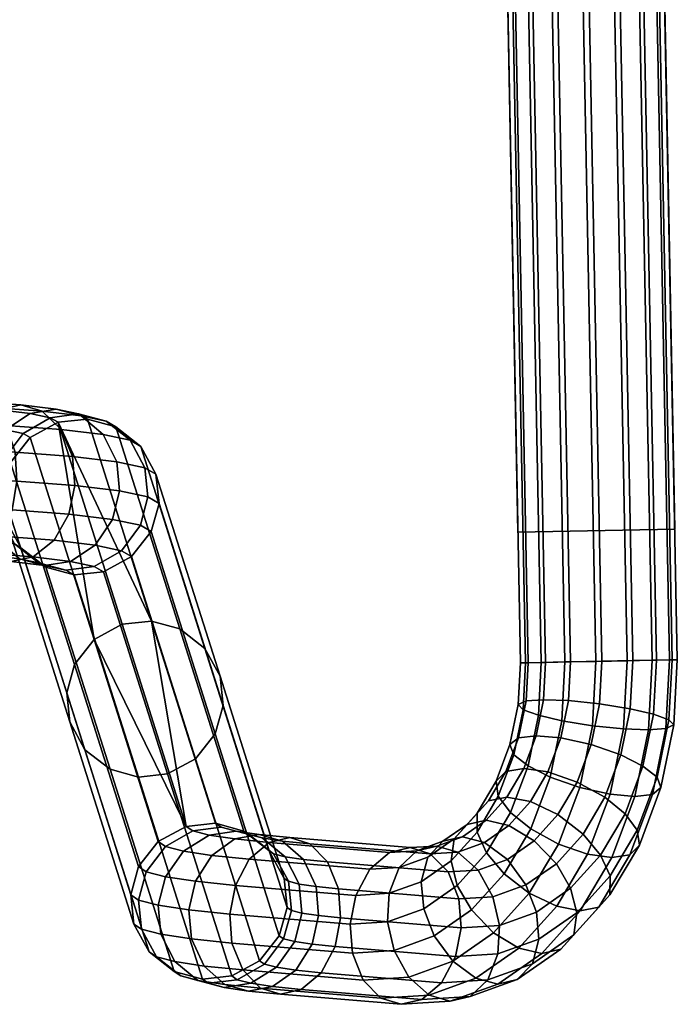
# Model space of a CAD drawing. Header units: millimetres. Extents: x -296 to 296, y -259 to 324.
# Tile 92 of 149: x 245 to 296, y -217 to -141. Entities that reach past the tile are written whole.
import ezdxf

# ---------------------------------------------------------------- set-up
doc = ezdxf.new("R2010")
doc.units = ezdxf.units.MM
doc.layers.add('RIM nozky', color=250, linetype='Continuous')
doc.layers.add('RIM podnoz', color=7, linetype='Continuous')

msp = doc.modelspace()

# ---------------------------------------------------------------- meshes
at = {"layer": 'RIM nozky'}
mesh = msp.add_polyface(dxfattribs=at)
corners = [(286.721, 270.581), (274.724, 270.35), (287.49, 230.588), (275.493, 230.357), (286.721, 270.581), (286.721, 270.581, 5), (274.724, 270.35), (274.724, 270.35, 5), (287.49, 230.588), (287.49, 230.588, 5), (286.721, 270.581), (286.721, 270.581, 5), (275.493, 230.357), (275.493, 230.357, 5), (287.49, 230.588), (287.49, 230.588, 5), (274.724, 270.35), (274.724, 270.35, 5), (275.493, 230.357), (275.493, 230.357, 5), (286.721, 270.581, 5), (274.724, 270.35, 5), (287.49, 230.588, 5), (275.493, 230.357, 5), (294.624, -140.358), (282.626, -140.588), (295.393, -180.35), (283.396, -180.581), (294.624, -140.358), (294.624, -140.358, 5), (282.626, -140.588), (282.626, -140.588, 5), (295.393, -180.35), (295.393, -180.35, 5), (294.624, -140.358), (294.624, -140.358, 5), (283.396, -180.581), (283.396, -180.581, 5), (295.393, -180.35), (295.393, -180.35, 5), (282.626, -140.588), (282.626, -140.588, 5), (283.396, -180.581), (283.396, -180.581, 5), (294.624, -140.358, 5), (282.626, -140.588, 5), (295.393, -180.35, 5), (283.396, -180.581, 5), (-286.721, 270.581), (-274.724, 270.35), (-287.49, 230.588), (-275.493, 230.357), (-286.721, 270.581), (-286.721, 270.581, 5), (-274.724, 270.35), (-274.724, 270.35, 5), (-287.49, 230.588), (-287.49, 230.588, 5), (-286.721, 270.581), (-286.721, 270.581, 5), (-275.493, 230.357), (-275.493, 230.357, 5), (-287.49, 230.588), (-287.49, 230.588, 5), (-274.724, 270.35), (-274.724, 270.35, 5), (-275.493, 230.357), (-275.493, 230.357, 5), (-286.721, 270.581, 5), (-274.724, 270.35, 5), (-287.49, 230.588, 5), (-275.493, 230.357, 5), (-294.624, -140.358), (-282.626, -140.588), (-295.393, -180.35), (-283.395, -180.581), (-294.624, -140.358), (-294.624, -140.358, 5), (-282.626, -140.588), (-282.626, -140.588, 5), (-295.393, -180.35), (-295.393, -180.35, 5), (-294.624, -140.358), (-294.624, -140.358, 5), (-283.395, -180.581), (-283.395, -180.581, 5), (-295.393, -180.35), (-295.393, -180.35, 5), (-282.626, -140.588), (-282.626, -140.588, 5), (-283.395, -180.581), (-283.395, -180.581, 5), (-294.624, -140.358, 5), (-282.626, -140.588, 5), (-295.393, -180.35, 5), (-283.395, -180.581, 5)]
mesh.append_faces([[corners[k] for k in face] for face in [(1, 0, 2, 3), (5, 4, 6, 7), (9, 8, 10, 11), (13, 12, 14, 15), (17, 16, 18, 19), (21, 23, 22, 20), (25, 24, 26, 27), (29, 28, 30, 31), (33, 32, 34, 35), (37, 36, 38, 39), (41, 40, 42, 43), (45, 47, 46, 44), (49, 51, 50, 48), (53, 55, 54, 52), (57, 59, 58, 56), (61, 63, 62, 60), (65, 67, 66, 64), (69, 68, 70, 71), (73, 75, 74, 72), (77, 79, 78, 76), (81, 83, 82, 80), (85, 87, 86, 84), (89, 91, 90, 88), (93, 92, 94, 95)]])
at = {"layer": 'RIM podnoz'}
mesh = msp.add_polyface(dxfattribs=at)
corners = [(159.614, -176.711, 419.903), (162.103, 50.354, 407.607), (161.567, 50.318, 410.566), (159.082, -176.545, 422.851), (161.417, 103.347, 411.74), (157.868, 168.014, 431.777), (160.888, 102.771, 414.657), (157.357, 167.114, 434.593), (136.288, 102.8, 410.207), (160.888, 102.771, 414.657), (157.357, 167.114, 434.593), (132.756, 167.142, 430.143), (136.967, 50.346, 406.116), (161.567, 50.318, 410.566), (160.888, 102.771, 414.657), (136.288, 102.8, 410.207), (134.48, -176.517, 418.401), (159.082, -176.545, 422.851), (161.567, 50.318, 410.566), (136.967, 50.346, 406.116), (137.502, 50.382, 403.157), (162.103, 50.354, 407.607), (159.614, -176.711, 419.903), (135.014, -176.682, 415.453), (136.816, 103.375, 407.291), (161.417, 103.347, 411.74), (162.103, 50.354, 407.607), (137.502, 50.382, 403.157), (133.267, 168.043, 427.328), (157.868, 168.014, 431.777), (161.417, 103.347, 411.74), (136.816, 103.375, 407.291), (135.014, -176.682, 415.453), (134.48, -176.517, 418.401), (136.967, 50.346, 406.116), (137.502, 50.382, 403.157), (136.816, 103.375, 407.291), (133.267, 168.043, 427.328), (136.288, 102.8, 410.207), (132.756, 167.142, 430.143), (197.194, -171.441, 425.118), (169.553, -172.019, 418.189), (169.049, -171.602, 420.34), (196.608, -171.026, 427.249), (168.56, -172.028, 422.493), (196.04, -171.454, 429.382), (223.884, -170.364, 435.194), (224.552, -170.777, 433.088), (223.237, -170.794, 437.304), (232.892, -170.727, 433.69), (228.687, -170.712, 433.87), (228.525, -170.291, 436.073), (233.245, -170.308, 435.871), (232.554, -172.061, 431.683), (228.841, -172.047, 431.842), (233.587, -170.731, 438.052), (228.369, -170.713, 438.276), (228.23, -172.049, 440.305), (233.889, -172.069, 440.062), (236.942, -170.822, 432.552), (237.792, -170.414, 434.593), (236.131, -172.144, 430.678), (238.614, -170.849, 436.64), (239.342, -172.197, 438.531), (240.626, -170.991, 430.525), (241.927, -170.604, 432.318), (239.383, -172.294, 428.888), (243.186, -171.059, 434.124), (243.744, -171.225, 427.708), (245.426, -170.867, 429.156), (247.055, -171.35, 430.628), (246.135, -171.513, 424.256), (248.11, -171.19, 425.282), (250.023, -171.707, 426.345), (247.667, -171.839, 420.35), (249.83, -171.556, 420.897), (225.19, -172.105, 431.151), (222.665, -172.137, 439.251), (284.178, -190.568, 10.595), (285.513, -190.542, 12.404), (276.457, 280.385, 12.404), (275.122, 280.36, 10.595), (283.993, -190.571, 5.833), (283.592, -190.579, 8.233), (274.536, 280.348, 8.233), (274.936, 280.356, 5.833), (286.991, -190.514, 2.59), (285.183, -190.548, 3.926), (276.126, 280.379, 3.926), (277.935, 280.414, 2.59), (291.753, -190.422, 2.405), (289.353, -190.468, 2.005), (280.297, 280.459, 2.005), (282.697, 280.505, 2.405), (294.995, -190.36, 5.405), (293.66, -190.385, 3.596), (284.604, 280.542, 3.596), (285.939, 280.568, 5.405), (295.18, -190.356, 10.167), (295.581, -190.348, 7.767), (286.525, 280.579, 7.767), (286.124, 280.571, 10.167), (292.182, -190.414, 13.41), (293.99, -190.379, 12.074), (284.934, 280.548, 12.074), (283.125, 280.514, 13.41), (287.42, -190.505, 13.595), (289.82, -190.459, 13.995), (280.764, 280.468, 13.995), (278.364, 280.422, 13.595), (243.586, 156.386, 450.907), (248.073, 156.797, 449.656), (248.964, 156.887, 451.919), (243.98, 156.431, 453.308), (238.919, 156.301, 451.169), (238.795, 156.335, 453.599), (233.672, 156.604, 452.781), (234.307, 156.542, 450.432)]
mesh.append_faces([[corners[k] for k in face] for face in [(0, 1, 2, 3), (2, 1, 4, 4), (5, 6, 4, 4), (2, 4, 6, 6), (5, 7, 6, 6), (8, 9, 10, 11), (12, 13, 14, 15), (16, 17, 18, 19), (20, 21, 22, 23), (24, 25, 26, 27), (28, 29, 30, 31), (32, 33, 34, 35), (34, 36, 35, 35), (37, 36, 38, 38), (34, 38, 36, 36), (37, 38, 39, 39), (40, 41, 42, 43), (43, 42, 44, 45), (40, 43, 46, 47), (43, 45, 48, 46), (49, 50, 51, 52), (53, 54, 50, 49), (55, 56, 57, 58), (52, 51, 56, 55), (59, 49, 52, 60), (61, 53, 49, 59), (62, 55, 58, 63), (60, 52, 55, 62), (64, 59, 60, 65), (66, 61, 59, 64), (65, 60, 62, 67), (68, 64, 65, 69), (69, 65, 67, 70), (71, 68, 69, 72), (72, 69, 70, 73), (74, 71, 72, 75), (47, 46, 51, 50), (76, 47, 50, 54), (46, 48, 56, 51), (48, 77, 57, 56), (78, 79, 80, 81), (82, 83, 84, 85), (83, 78, 81, 84), (86, 87, 88, 89), (90, 91, 92, 93), (91, 86, 89, 92), (87, 82, 85, 88), (94, 95, 96, 97), (98, 99, 100, 101), (99, 94, 97, 100), (102, 103, 104, 105), (106, 107, 108, 109), (79, 106, 109, 80), (107, 102, 105, 108), (103, 98, 101, 104), (95, 90, 93, 96), (110, 111, 112, 113), (114, 110, 113, 115), (114, 115, 116, 117)]])
mesh = msp.add_polyface(dxfattribs=at)
corners = [(244.763, -178.888, 436.991), (239.644, -178.653, 439.807), (239.074, -180.678, 438.583), (243.891, -180.899, 435.933), (245.114, -176.689, 437.3), (239.873, -176.448, 440.183), (244.977, -174.477, 436.922), (239.783, -174.238, 439.78), (244.301, -172.425, 435.802), (239.342, -172.197, 438.531), (244.676, -182.839, 429.495), (241.347, -182.589, 432.503), (240.088, -182.134, 430.697), (243.047, -182.357, 428.023), (246.358, -182.481, 430.943), (242.647, -182.202, 434.297), (247.966, -181.206, 432.25), (249.094, -179.214, 433.076), (249.548, -177.023, 433.292), (249.37, -174.807, 432.951), (248.496, -172.74, 432.01), (247.055, -171.35, 430.628), (243.186, -171.059, 434.124), (244.247, -172.755, 423.353), (242.135, -172.501, 426.401), (243.744, -171.225, 427.708), (246.135, -171.513, 424.256), (242.922, -174.723, 422.811), (241.007, -174.492, 425.575), (243.625, -181.209, 423.726), (241.605, -180.966, 426.64), (240.731, -178.899, 425.7), (242.598, -179.124, 423.005), (245.317, -182.63, 424.747), (247.23, -183.146, 425.809), (249.205, -182.824, 426.835), (251.093, -181.582, 427.738), (252.418, -179.614, 428.28), (252.95, -177.432, 428.382), (252.742, -175.213, 428.086), (251.715, -173.128, 427.365), (250.023, -171.707, 426.345), (245.6, -173.042, 419.905), (247.667, -171.839, 420.35), (244.149, -174.983, 419.683), (243.566, -177.155, 419.71), (242.389, -176.905, 422.709), (243.794, -179.378, 419.956), (244.918, -181.484, 420.428), (246.771, -182.939, 421.039), (248.866, -183.494, 421.638), (251.028, -183.211, 422.185), (253.096, -182.007, 422.631), (251.924, -172.111, 421.497), (253.777, -173.566, 422.107), (249.83, -171.556, 420.897), (248.11, -171.19, 425.282), (250.498, -171.944, 416.237), (248.263, -172.185, 416.198), (246.126, -173.348, 416.238), (244.626, -175.26, 416.358), (244.023, -177.42, 416.522), (244.259, -179.648, 416.714), (245.421, -181.776, 416.922), (247.337, -183.267, 417.097), (249.502, -183.863, 417.204), (251.737, -183.623, 417.243), (253.874, -182.46, 417.202), (252.663, -172.54, 416.344), (255.394, -187.394, 230.84), (251.021, -188.797, 230.842), (249.521, -190.71, 230.962), (248.918, -192.87, 231.126), (249.155, -195.098, 231.318), (255.916, -204.247, 45.445), (254.417, -206.16, 45.565), (253.813, -208.32, 45.729), (254.05, -210.547, 45.921), (250.317, -197.226, 231.526), (255.212, -212.675, 46.129), (252.232, -198.717, 231.701), (254.397, -199.313, 231.807), (253.159, -187.636, 230.785)]
mesh.append_faces([[corners[k] for k in face] for face in [(0, 1, 2, 3), (4, 5, 1, 0), (6, 7, 5, 4), (8, 9, 7, 6), (10, 11, 12, 13), (14, 15, 11, 10), (16, 3, 15, 14), (17, 0, 3, 16), (18, 4, 0, 17), (19, 6, 4, 18), (20, 8, 6, 19), (21, 22, 8, 20), (23, 24, 25, 26), (27, 28, 24, 23), (29, 30, 31, 32), (33, 13, 30, 29), (34, 10, 13, 33), (35, 14, 10, 34), (36, 16, 14, 35), (37, 17, 16, 36), (38, 18, 17, 37), (39, 19, 18, 38), (40, 20, 19, 39), (41, 21, 20, 40), (42, 23, 26, 43), (44, 27, 23, 42), (45, 46, 27, 44), (47, 32, 46, 45), (48, 29, 32, 47), (49, 33, 29, 48), (50, 34, 33, 49), (51, 35, 34, 50), (52, 36, 35, 51), (53, 41, 40, 54), (55, 56, 41, 53), (43, 55, 57, 58), (44, 42, 59, 60), (42, 43, 58, 59), (47, 45, 61, 62), (49, 48, 63, 64), (48, 47, 62, 63), (45, 44, 60, 61), (50, 49, 64, 65), (52, 51, 66, 67), (55, 53, 68, 57), (65, 66, 51, 50), (69, 58, 57, 57), (70, 59, 58, 58), (61, 60, 71, 72), (62, 61, 72, 73), (60, 59, 70, 71), (71, 70, 74, 75), (73, 72, 76, 77), (78, 73, 77, 79), (73, 78, 63, 62), (72, 71, 75, 76), (64, 63, 78, 80), (65, 64, 80, 81), (70, 58, 82, 82), (69, 82, 58, 58)]])
mesh = msp.add_polyface(dxfattribs=at)
corners = [(254.547, -180.066, 422.852), (252.418, -179.614, 428.28), (251.093, -181.582, 427.738), (253.096, -182.007, 422.631), (255.13, -177.895, 422.825), (252.95, -177.432, 428.382), (254.902, -175.672, 422.58), (252.742, -175.213, 428.086), (253.777, -173.566, 422.107), (251.715, -173.128, 427.365), (255.374, -180.547, 417.083), (255.977, -178.387, 416.919), (253.874, -182.46, 417.202), (255.741, -176.16, 416.727), (254.579, -174.031, 416.519), (251.924, -172.111, 421.497), (252.663, -172.54, 416.344), (251.737, -183.623, 417.243), (256.632, -199.073, 231.846), (258.77, -197.91, 231.806), (260.27, -195.997, 231.686), (249.502, -183.863, 417.204), (254.397, -199.313, 231.807), (260.873, -193.837, 231.522), (260.636, -191.609, 231.33), (259.474, -189.481, 231.122), (250.498, -171.944, 416.237), (257.559, -187.99, 230.947), (255.394, -187.394, 230.84), (258.054, -203.084, 45.405), (255.916, -204.247, 45.445), (251.021, -188.797, 230.842), (260.289, -202.844, 45.444), (265.165, -211.446, 46.29), (265.768, -209.287, 46.126), (265.531, -207.059, 45.934), (264.369, -204.931, 45.726), (262.454, -203.44, 45.551), (263.665, -213.359, 46.409), (259.804, -203.748, 37.44), (258.55, -203.423, 41.339), (260.734, -203.147, 41.797), (261.86, -203.439, 38.298), (257.839, -204.976, 36.697), (256.461, -204.619, 40.98), (263.85, -203.969, 39.198), (262.85, -203.71, 42.309), (264.721, -205.171, 42.842), (265.611, -205.402, 40.075), (261.774, -204.047, 33.845), (263.626, -203.708, 35.073), (260.002, -205.305, 32.749), (265.421, -204.208, 36.332), (267.008, -205.614, 37.526), (265.97, -203.944, 32.237), (264.386, -204.311, 30.684), (262.872, -205.595, 29.276), (267.504, -204.418, 33.811), (268.862, -205.801, 35.283), (275.174, -204.711, 23.033), (273.59, -205.078, 21.48), (272.075, -206.362, 20.073), (276.708, -205.185, 24.607), (277.671, -204.224, 17.376), (275.664, -204.948, 19.4), (277.199, -204.585, 21.002), (279.159, -203.877, 19.026), (276.514, -205.432, 15.609), (274.332, -206.221, 17.81), (280.836, -204.321, 20.455), (278.806, -205.055, 22.502), (280.368, -206.425, 23.77), (282.596, -205.62, 21.523), (279.524, -202.931, 15.495), (280.969, -202.615, 17.188), (278.531, -204.027, 13.562), (282.712, -203.014, 18.551), (281.149, -201.129, 13.833), (282.555, -200.855, 15.566), (280.297, -202.067, 11.755), (280.279, -203.519, 9.802), (278.288, -205.728, 11.839), (281.738, -199.631, 10.265), (282.473, -198.89, 12.463), (281.903, -200.773, 8.123), (253.159, -187.636, 230.785)]
mesh.append_faces([[corners[k] for k in face] for face in [(0, 1, 2, 3), (4, 5, 1, 0), (6, 7, 5, 4), (8, 9, 7, 6), (4, 0, 10, 11), (0, 3, 12, 10), (8, 6, 13, 14), (15, 8, 14, 16), (6, 4, 11, 13), (12, 17, 18, 19), (10, 12, 19, 20), (17, 21, 22, 18), (11, 10, 20, 23), (13, 11, 23, 24), (14, 13, 24, 25), (26, 16, 27, 28), (16, 14, 25, 27), (29, 30, 31, 31), (32, 29, 28, 28), (23, 20, 33, 34), (24, 23, 34, 35), (27, 25, 36, 37), (28, 27, 37, 32), (25, 24, 35, 36), (38, 33, 20, 19), (39, 40, 41, 42), (43, 44, 40, 39), (45, 46, 47, 48), (42, 41, 46, 45), (49, 39, 42, 50), (51, 43, 39, 49), (52, 45, 48, 53), (50, 42, 45, 52), (29, 32, 41, 40), (30, 29, 40, 44), (32, 37, 46, 41), (37, 36, 47, 46), (49, 50, 54, 55), (51, 49, 55, 56), (50, 52, 57, 54), (52, 53, 58, 57), (55, 54, 59, 60), (56, 55, 60, 61), (54, 57, 62, 59), (63, 64, 65, 66), (67, 68, 64, 63), (69, 70, 71, 72), (66, 65, 70, 69), (73, 63, 66, 74), (75, 67, 63, 73), (74, 66, 69, 76), (77, 73, 74, 78), (79, 75, 73, 77), (80, 81, 75, 79), (82, 79, 77, 83), (84, 80, 79, 82), (60, 59, 65, 64), (59, 62, 70, 65), (31, 85, 29, 29), (28, 29, 85, 85)]])
mesh = msp.add_polyface(dxfattribs=at)
corners = [(282.712, -203.014, 18.551), (280.836, -204.321, 20.455), (282.596, -205.62, 21.523), (284.654, -204.185, 19.434), (286.457, -202.185, 17.59), (286.339, -205.936, 19.56), (288.378, -203.674, 17.474), (284.355, -201.191, 16.87), (282.555, -200.855, 15.566), (280.969, -202.615, 17.188), (282.473, -198.89, 12.463), (281.149, -201.129, 13.833), (283.848, -198.669, 14.228), (282.833, -202.022, 6.5), (281.007, -205.109, 8.389), (280.279, -203.519, 9.802), (281.903, -200.773, 8.123), (284.377, -203.277, 5.455), (282.346, -206.712, 7.556), (291.586, -202.117, 14.709), (289.718, -205.276, 16.641), (290.445, -206.867, 15.228), (292.516, -203.366, 13.087), (290.042, -200.862, 15.754), (287.927, -199.698, 16.069), (285.695, -198.925, 15.485), (283.445, -196.31, 11.44), (284.797, -196.149, 13.229), (282.795, -196.825, 9.152), (281.738, -199.631, 10.265), (283.094, -197.611, 6.868), (284.173, -198.465, 5.09), (285.868, -199.321, 3.886), (288.123, -200.109, 3.422), (286.491, -204.441, 5.14), (290.451, -200.629, 3.906), (288.723, -205.214, 5.725), (292.332, -200.794, 5.126), (290.57, -205.471, 6.981), (293.684, -200.634, 6.915), (291.945, -205.249, 8.746), (294.334, -200.119, 9.203), (292.681, -204.508, 10.944), (294.035, -199.333, 11.487), (292.957, -198.479, 13.266), (291.262, -197.623, 14.47), (289.006, -196.834, 14.933), (286.679, -196.315, 14.449), (284.021, -193.496, 10.809), (285.36, -193.402, 12.613), (283.421, -193.765, 8.466), (283.8, -194.161, 6.095), (284.967, -194.586, 4.22), (286.751, -195.005, 2.918), (289.09, -195.385, 2.363), (291.474, -195.628, 2.785), (293.376, -195.694, 3.983), (294.714, -195.599, 5.787), (295.314, -195.331, 8.13), (294.935, -194.934, 10.501), (293.769, -194.51, 12.376), (291.985, -194.091, 13.678), (289.646, -193.711, 14.233), (287.261, -193.468, 13.811), (285.513, -190.542, 12.404), (284.178, -190.568, 10.595), (283.592, -190.579, 8.233), (283.993, -190.571, 5.833), (285.183, -190.548, 3.926), (286.991, -190.514, 2.59), (289.353, -190.468, 2.005), (291.753, -190.422, 2.405), (293.66, -190.385, 3.596), (294.995, -190.36, 5.405), (295.581, -190.348, 7.767), (295.18, -190.356, 10.167), (293.99, -190.379, 12.074), (292.182, -190.414, 13.41), (289.82, -190.459, 13.995), (287.42, -190.505, 13.595)]
mesh.append_faces([[corners[k] for k in face] for face in [(0, 1, 2, 3), (4, 3, 5, 6), (7, 0, 3, 4), (8, 9, 0, 7), (10, 11, 8, 12), (13, 14, 15, 16), (17, 18, 14, 13), (19, 20, 21, 22), (23, 6, 20, 19), (24, 4, 6, 23), (25, 7, 4, 24), (12, 8, 7, 25), (26, 10, 12, 27), (28, 29, 10, 26), (30, 16, 29, 28), (31, 13, 16, 30), (32, 17, 13, 31), (33, 34, 17, 32), (35, 36, 34, 33), (37, 38, 36, 35), (39, 40, 38, 37), (41, 42, 40, 39), (43, 22, 42, 41), (44, 19, 22, 43), (45, 23, 19, 44), (46, 24, 23, 45), (47, 25, 24, 46), (27, 12, 25, 47), (48, 26, 27, 49), (50, 28, 26, 48), (51, 30, 28, 50), (52, 31, 30, 51), (53, 32, 31, 52), (54, 33, 32, 53), (55, 35, 33, 54), (56, 37, 35, 55), (57, 39, 37, 56), (58, 41, 39, 57), (59, 43, 41, 58), (60, 44, 43, 59), (61, 45, 44, 60), (62, 46, 45, 61), (63, 47, 46, 62), (49, 27, 47, 63), (48, 49, 64, 65), (51, 50, 66, 67), (50, 48, 65, 66), (53, 52, 68, 69), (55, 54, 70, 71), (54, 53, 69, 70), (52, 51, 67, 68), (56, 55, 71, 72), (58, 57, 73, 74), (60, 59, 75, 76), (59, 58, 74, 75), (62, 61, 77, 78), (49, 63, 79, 64), (63, 62, 78, 79), (61, 60, 76, 77), (72, 73, 57, 56)]])
mesh = msp.add_polyface(dxfattribs=at)
corners = [(254.397, -199.313, 231.807), (252.232, -198.717, 231.701), (257.127, -214.167, 46.304), (259.292, -214.763, 46.411), (250.317, -197.226, 231.526), (255.212, -212.675, 46.129), (258.77, -197.91, 231.806), (256.632, -199.073, 231.846), (261.528, -214.522, 46.45), (263.665, -213.359, 46.409), (256.46, -206.935, 36.267), (254.996, -206.555, 40.819), (256.461, -204.619, 40.98), (257.839, -204.976, 36.697), (255.906, -209.113, 36.21), (254.407, -208.725, 40.871), (256.123, -211.333, 36.488), (254.638, -210.949, 41.107), (257.192, -213.426, 37.122), (255.773, -213.059, 41.532), (258.953, -214.859, 37.999), (257.645, -214.52, 42.065), (260.944, -215.389, 38.9), (259.761, -215.082, 42.577), (262.999, -215.08, 39.758), (261.945, -214.807, 43.034), (264.964, -213.852, 40.501), (264.033, -213.61, 43.394), (266.343, -211.893, 40.931), (265.499, -211.674, 43.555), (266.897, -209.715, 40.988), (266.088, -209.505, 43.503), (266.68, -207.494, 40.709), (265.857, -207.281, 43.267), (265.611, -205.402, 40.075), (264.721, -205.171, 42.842), (258.76, -207.284, 32.07), (260.002, -205.305, 32.749), (258.26, -209.471, 31.914), (258.456, -211.688, 32.231), (259.419, -213.765, 33.058), (261.006, -215.171, 34.251), (262.801, -215.671, 35.51), (264.653, -215.332, 36.738), (266.425, -214.074, 37.835), (267.668, -212.094, 38.513), (268.167, -209.908, 38.669), (267.972, -207.691, 38.352), (267.008, -205.614, 37.526), (254.417, -206.16, 45.565), (255.916, -204.247, 45.445), (254.05, -210.547, 45.921), (253.813, -208.32, 45.729), (265.768, -209.287, 46.126), (265.165, -211.446, 46.29), (264.369, -204.931, 45.726), (265.531, -207.059, 45.934), (262.872, -205.595, 29.276), (261.809, -207.592, 28.38), (261.382, -209.786, 28.135), (261.549, -212, 28.487), (262.373, -214.063, 29.483), (263.73, -215.446, 30.955), (265.264, -215.92, 32.529), (266.848, -215.553, 34.082), (268.362, -214.269, 35.49), (269.425, -212.272, 36.386), (269.853, -210.078, 36.63), (269.685, -207.864, 36.278), (268.862, -205.801, 35.283), (272.075, -206.362, 20.073), (271.013, -208.359, 19.176), (270.585, -210.553, 18.932), (270.753, -212.767, 19.284), (271.576, -214.83, 20.279), (272.934, -216.213, 21.752), (274.468, -216.687, 23.325), (276.052, -216.32, 24.879)]
mesh.append_faces([[corners[k] for k in face] for face in [(0, 1, 2, 3), (1, 4, 5, 2), (6, 7, 8, 9), (7, 0, 3, 8), (10, 11, 12, 13), (14, 15, 11, 10), (16, 17, 15, 14), (18, 19, 17, 16), (20, 21, 19, 18), (22, 23, 21, 20), (24, 25, 23, 22), (26, 27, 25, 24), (28, 29, 27, 26), (30, 31, 29, 28), (32, 33, 31, 30), (34, 35, 33, 32), (36, 10, 13, 37), (38, 14, 10, 36), (39, 16, 14, 38), (40, 18, 16, 39), (41, 20, 18, 40), (42, 22, 20, 41), (43, 24, 22, 42), (44, 26, 24, 43), (45, 28, 26, 44), (46, 30, 28, 45), (47, 32, 30, 46), (48, 34, 32, 47), (49, 50, 12, 11), (51, 52, 15, 17), (2, 5, 19, 21), (5, 51, 17, 19), (52, 49, 11, 15), (3, 2, 21, 23), (9, 8, 25, 27), (53, 54, 29, 31), (54, 9, 27, 29), (55, 56, 33, 35), (56, 53, 31, 33), (23, 25, 8, 3), (36, 37, 57, 58), (39, 38, 59, 60), (41, 40, 61, 62), (40, 39, 60, 61), (38, 36, 58, 59), (42, 41, 62, 63), (44, 43, 64, 65), (46, 45, 66, 67), (45, 44, 65, 66), (48, 47, 68, 69), (47, 46, 67, 68), (43, 42, 63, 64), (58, 57, 70, 71), (60, 59, 72, 73), (62, 61, 74, 75), (61, 60, 73, 74), (59, 58, 71, 72), (64, 63, 76, 77), (63, 62, 75, 76)]])
mesh = msp.add_polyface(dxfattribs=at)
corners = [(269.425, -212.272, 36.386), (268.362, -214.269, 35.49), (277.566, -215.036, 26.286), (278.629, -213.039, 27.182), (266.848, -215.553, 34.082), (276.052, -216.32, 24.879), (269.685, -207.864, 36.278), (269.853, -210.078, 36.63), (279.056, -210.845, 27.427), (278.888, -208.63, 27.075), (267.504, -204.418, 33.811), (268.862, -205.801, 35.283), (278.065, -206.568, 26.08), (276.708, -205.185, 24.607), (276.015, -207.312, 14.145), (273.556, -208.201, 16.626), (274.332, -206.221, 17.81), (276.514, -205.432, 15.609), (276.211, -209.375, 13.274), (273.445, -210.375, 16.064), (277.011, -211.457, 12.99), (273.934, -212.569, 16.093), (278.428, -213.396, 13.389), (275.059, -214.613, 16.787), (280.187, -214.694, 14.457), (276.621, -215.983, 18.054), (281.865, -215.138, 15.887), (278.228, -216.453, 19.555), (283.353, -214.792, 17.536), (279.763, -216.089, 21.157), (284.509, -213.583, 19.304), (281.095, -214.816, 22.747), (285.008, -211.703, 20.767), (281.872, -212.837, 23.93), (284.812, -209.64, 21.638), (281.982, -210.663, 24.493), (284.012, -207.558, 21.923), (281.493, -208.468, 24.463), (282.596, -205.62, 21.523), (280.368, -206.425, 23.77), (278.288, -205.728, 11.839), (278.531, -204.027, 13.562), (278.767, -207.593, 10.68), (279.854, -209.475, 10.104), (281.54, -211.226, 10.23), (283.482, -212.397, 11.113), (285.225, -212.796, 12.476), (286.669, -212.479, 14.17), (287.663, -211.384, 16.102), (287.906, -209.683, 17.826), (287.427, -207.817, 18.984), (286.339, -205.936, 19.56), (284.654, -204.185, 19.434), (281.007, -205.109, 8.389), (280.279, -203.519, 9.802), (282.346, -206.712, 7.556), (284.267, -208.201, 7.44), (286.369, -209.195, 8.159), (288.169, -209.53, 9.464), (289.575, -209.256, 11.197), (290.427, -208.318, 13.275), (290.445, -206.867, 15.228), (289.718, -205.276, 16.641), (288.378, -203.674, 17.474), (286.491, -204.441, 5.14), (284.377, -203.277, 5.455), (288.723, -205.214, 5.725), (290.57, -205.471, 6.981), (291.945, -205.249, 8.746), (292.681, -204.508, 10.944), (292.516, -203.366, 13.087), (271.013, -208.359, 19.176), (272.075, -206.362, 20.073), (273.59, -205.078, 21.48), (275.664, -204.948, 19.4), (270.753, -212.767, 19.284), (270.585, -210.553, 18.932), (272.934, -216.213, 21.752), (271.576, -214.83, 20.279), (274.468, -216.687, 23.325), (278.806, -205.055, 22.502)]
mesh.append_faces([[corners[k] for k in face] for face in [(0, 1, 2, 3), (1, 4, 5, 2), (6, 7, 8, 9), (10, 11, 12, 13), (11, 6, 9, 12), (7, 0, 3, 8), (14, 15, 16, 17), (18, 19, 15, 14), (20, 21, 19, 18), (22, 23, 21, 20), (24, 25, 23, 22), (26, 27, 25, 24), (28, 29, 27, 26), (30, 31, 29, 28), (32, 33, 31, 30), (34, 35, 33, 32), (36, 37, 35, 34), (38, 39, 37, 36), (40, 14, 17, 41), (42, 18, 14, 40), (43, 20, 18, 42), (44, 22, 20, 43), (45, 24, 22, 44), (46, 26, 24, 45), (47, 28, 26, 46), (48, 30, 28, 47), (49, 32, 30, 48), (50, 34, 32, 49), (51, 36, 34, 50), (52, 38, 36, 51), (53, 42, 40, 54), (55, 43, 42, 53), (56, 44, 43, 55), (57, 45, 44, 56), (58, 46, 45, 57), (59, 47, 46, 58), (60, 48, 47, 59), (61, 49, 48, 60), (62, 50, 49, 61), (63, 51, 50, 62), (64, 56, 55, 65), (66, 57, 56, 64), (67, 58, 57, 66), (68, 59, 58, 67), (69, 60, 59, 68), (70, 61, 60, 69), (71, 72, 16, 15), (72, 73, 74, 16), (75, 76, 19, 21), (77, 78, 23, 25), (78, 75, 21, 23), (76, 71, 15, 19), (79, 77, 25, 27), (2, 5, 29, 31), (8, 3, 33, 35), (3, 2, 31, 33), (12, 9, 37, 39), (13, 12, 39, 80), (9, 8, 35, 37), (27, 29, 5, 79)]])

doc.saveas('drawing.dxf')
